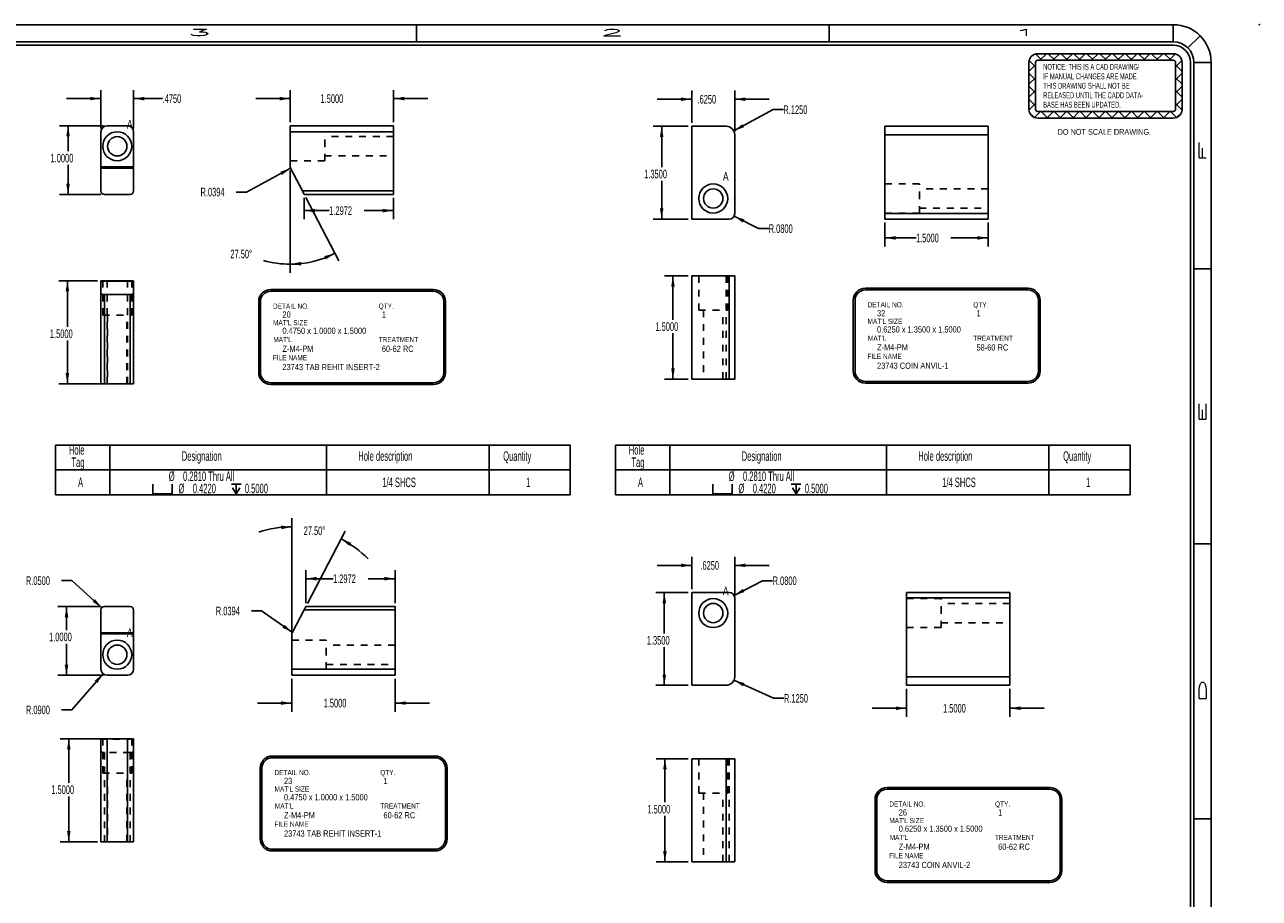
# Model space of a CAD drawing. Header units: inches. Extents: x 1802 to 2468, y -253 to -72.
# Tile 247 of 256: x 2123 to 2141, y -197 to -185. Entities that reach past the tile are written whole.
import ezdxf

# ---------------------------------------------------------------- set-up
doc = ezdxf.new("R2010")
doc.units = ezdxf.units.IN
doc.header["$LTSCALE"] = 0.5
doc.header["$MEASUREMENT"] = 0
doc.linetypes.add('HIDDEN', pattern=[0.225, 0.15, -0.075])
for name, color, linetype in [('DSS-M-S', 53, 'Continuous'), ('SID-M-D', 42, 'Continuous'), ('SID-M-H', 4, 'HIDDEN'), ('SID-M-M', 233, 'Continuous'), ('SID-M-S', 105, 'Continuous')]:
    doc.layers.add(name, color=color, linetype=linetype)
doc.styles.add('R', font='ROMAND.SHX')
doc.styles.add('SLDTEXTSTYLE0', font='TXT', dxfattribs={"width": 0.595745})
doc.styles.add('SLDTEXTSTYLE1', font='TXT', dxfattribs={"width": 0.744681})

# ---------------------------------------------------------------- blocks, each defined once
blk = doc.blocks.new('SW_SYMBOL_HOLE_SPOT')
at = {"layer": 'SID-M-D', "color": 0}
for p, q in [((0, 34.4), (0, 3)), ((0, 3), (63, 3)), ((63, 3), (63, 34.4))]:
    blk.add_line(p, q, dxfattribs=at)
blk = doc.blocks.new('SW_SYMBOL_HOLE_DEPTH')
at = {"layer": 'SID-M-D', "color": 0}
for p, q in [((0, 34.4), (31.5, 34.4)), ((3.9, 21.9), (15.7, 3)), ((15.7, 34.4), (15.7, 3)), ((27.6, 21.9), (15.7, 3))]:
    blk.add_line(p, q, dxfattribs=at)
blk = doc.blocks.new('SW_NOTE_0')
at = {"layer": 'DSS-M-S', "color": 0, "insert": (0, 0.11), "char_height": 0.08504, "attachment_point": 1, "style": 'SLDTEXTSTYLE0'}
blk.add_mtext('RELEASED UNTIL THE CADD DATA-', dxfattribs=at)
blk = doc.blocks.new('SW_NOTE_0_1')
at = {"layer": 'DSS-M-S', "color": 0, "insert": (0, 0.11), "char_height": 0.08504, "attachment_point": 1, "style": 'SLDTEXTSTYLE0'}
blk.add_mtext('BASE HAS BEEN UPDATED.', dxfattribs=at)
blk = doc.blocks.new('SW_NOTE_0_2')
at = {"layer": 'DSS-M-S', "color": 0, "insert": (0.872, 0.11), "char_height": 0.08504, "attachment_point": 2, "style": 'SLDTEXTSTYLE1'}
blk.add_mtext('DO NOT SCALE DRAWING.', dxfattribs=at)
blk = doc.blocks.new('SW_NOTE_0_3')
at = {"layer": 'DSS-M-S', "color": 0, "insert": (0, 0.11), "char_height": 0.08504, "attachment_point": 1, "style": 'SLDTEXTSTYLE0'}
blk.add_mtext('THIS DRAWING SHALL NOT BE', dxfattribs=at)
blk = doc.blocks.new('SW_NOTE_0_4')
at = {"layer": 'DSS-M-S', "color": 0, "insert": (0, 0.11), "char_height": 0.08504, "attachment_point": 1, "style": 'SLDTEXTSTYLE0'}
blk.add_mtext('IF MANUAL CHANGES ARE MADE.', dxfattribs=at)
blk = doc.blocks.new('SW_NOTE_0_5')
at = {"layer": 'DSS-M-S', "color": 0, "insert": (0, 0.11), "char_height": 0.08504, "attachment_point": 1, "style": 'SLDTEXTSTYLE0'}
blk.add_mtext('NOTICE: THIS IS A CAD DRAWING!', dxfattribs=at)
blk = doc.blocks.new('DMBLK256')
at = {"layer": 'DSS-M-S', "color": 8}
for p, q in [((-1.077, -0.303), (-1.077, 0.377)), ((-0.981, 0.312), (-1.074, 0.405)), ((-0.89, 0.409), (-0.982, 0.501)), ((-0.981, -0.303), (-0.981, 0.377)), ((-0.949, 0.505), (1.022, 0.505)), ((-0.949, 0.409), (1.022, 0.409)), ((-0.916, 0.409), (-0.82, 0.505)), ((-0.702, 0.409), (-0.798, 0.505)), ((-0.728, 0.409), (-0.633, 0.505)), ((-0.514, 0.409), (-0.61, 0.505)), ((-0.54, 0.409), (-0.445, 0.505)), ((-0.327, 0.409), (-0.422, 0.505)), ((-0.352, 0.409), (-0.257, 0.505)), ((-0.139, 0.409), (-0.234, 0.505)), ((-0.165, 0.409), (-0.069, 0.505)), ((0.049, 0.409), (-0.046, 0.505)), ((0.023, 0.409), (0.119, 0.505)), ((0.237, 0.409), (0.142, 0.505)), ((0.211, 0.409), (0.307, 0.505)), ((0.425, 0.409), (0.329, 0.505)), ((0.399, 0.409), (0.495, 0.505)), ((0.613, 0.409), (0.517, 0.505)), ((0.587, 0.409), (0.683, 0.505)), ((0.801, 0.409), (0.705, 0.505)), ((0.775, 0.409), (0.871, 0.505)), ((0.989, 0.409), (0.893, 0.505)), ((0.963, 0.409), (1.054, 0.501)), ((1.054, 0.312), (1.147, 0.405)), ((1.054, 0.377), (1.054, -0.303)), ((1.15, 0.377), (1.15, -0.303)), ((-1.077, 0.248), (-0.981, 0.344)), ((-0.981, 0.124), (-1.077, 0.22)), ((1.15, 0.248), (1.054, 0.344)), ((1.054, 0.124), (1.15, 0.22)), ((-1.077, 0.06), (-0.981, 0.156)), ((-0.981, -0.064), (-1.077, 0.032)), ((1.15, 0.06), (1.054, 0.156)), ((1.054, -0.064), (1.15, 0.032)), ((-1.077, -0.128), (-0.981, -0.032)), ((-0.981, -0.251), (-1.077, -0.156)), ((1.15, -0.128), (1.054, -0.032)), ((1.054, -0.251), (1.15, -0.156)), ((-1.076, -0.315), (-0.981, -0.22)), ((-1.001, -0.42), (-1.066, -0.355)), ((-0.995, -0.422), (-0.908, -0.335)), ((1.022, -0.335), (-0.949, -0.335)), ((-0.802, -0.431), (-0.898, -0.335)), ((-0.816, -0.431), (-0.721, -0.335)), ((-0.614, -0.431), (-0.71, -0.335)), ((-0.628, -0.431), (-0.533, -0.335)), ((-0.426, -0.431), (-0.522, -0.335)), ((-0.44, -0.431), (-0.345, -0.335)), ((-0.239, -0.431), (-0.334, -0.335)), ((-0.252, -0.431), (-0.157, -0.335)), ((-0.051, -0.431), (-0.146, -0.335)), ((-0.065, -0.431), (0.031, -0.335)), ((0.137, -0.431), (0.042, -0.335)), ((0.123, -0.431), (0.219, -0.335)), ((0.325, -0.431), (0.23, -0.335)), ((0.311, -0.431), (0.407, -0.335)), ((0.513, -0.431), (0.417, -0.335)), ((0.499, -0.431), (0.595, -0.335)), ((0.701, -0.431), (0.605, -0.335)), ((0.687, -0.431), (0.783, -0.335)), ((0.889, -0.431), (0.793, -0.335)), ((0.875, -0.431), (0.971, -0.335)), ((1.068, -0.422), (0.981, -0.335)), ((1.149, -0.315), (1.054, -0.22)), ((1.074, -0.42), (1.139, -0.355)), ((1.022, -0.431), (-0.949, -0.431))]:
    blk.add_line(p, q, dxfattribs=at)
for centre, radius, start, end in [((-0.949, 0.377), 0.128, 90, 180), ((-0.949, 0.377), 0.0319, 90, 180), ((1.022, 0.377), 0.128, 0, 90), ((1.022, 0.377), 0.0319, 0, 90), ((-0.949, -0.303), 0.128, 180, 270), ((-0.949, -0.303), 0.0319, 180, 270), ((1.022, -0.303), 0.0319, 270, 0), ((1.022, -0.303), 0.128, 270, 0)]:
    blk.add_arc(centre, radius, start, end, dxfattribs=at)
at = {"layer": 'DSS-M-S', "color": 154}
for name, p in [('SW_NOTE_0_5', (-0.87, 0.246)), ('SW_NOTE_0_4', (-0.87, 0.108)), ('SW_NOTE_0_3', (-0.87, -0.029)), ('SW_NOTE_0', (-0.87, -0.167)), ('SW_NOTE_0_1', (-0.87, -0.305)), ('SW_NOTE_0_2', (-0.852, -0.7))]:
    blk.add_blockref(name, p, dxfattribs=at)
blk = doc.blocks.new('*U9')
at = {"layer": 'SID-M-D'}
blk.add_point((1.25, 22.55), dxfattribs=at)
at = {"layer": 'SID-M-S'}
for p, q in [((0, 22.55), (-34, 22.55)), ((-11, 22.55), (-11, 22.3)), ((-5, 22.55), (-5, 22.3)), ((0, 22.3), (0, 22.55)), ((0, 22.3), (-34, 22.3)), ((0.212, 22.212), (0.389, 22.389)), ((0, 22.25), (-34, 22.25)), ((0.25, 0), (0.25, 22)), ((0.3, 0), (0.3, 22)), ((0.3, 22), (0.55, 22)), ((0.55, 0), (0.55, 22)), ((0.3, 19), (0.55, 19)), ((0.3, 15), (0.55, 15)), ((0.3, 11), (0.55, 11))]:
    blk.add_line(p, q, dxfattribs=at)
for radius, start in [(0.55, 360), (0.3, 360), (0.25, 0)]:
    blk.add_arc((0, 22), radius, start, 90, dxfattribs=at)
blk.add_blockref('DMBLK256', (-1.022, 21.623), dxfattribs=at)
at = {"layer": 'SID-M-D', "style": 'R', "width": 4}
for s, p in [('3', (-14.327, 22.386)), ('2', (-8.327, 22.386)), ('1', (-2.327, 22.386))]:
    blk.add_text(s, height=0.1, dxfattribs=at).set_placement(p)
for s, p in [('F', (0.476, 20.547)), ('E', (0.476, 16.743)), ('D', (0.476, 12.681))]:
    blk.add_text(s, height=0.1, rotation=90, dxfattribs=at).set_placement(p)

msp = doc.modelspace()

# ---------------------------------------------------------------- linework, layer by layer
at = {"layer": 'SID-M-D'}
for p, q in [((2124.35956, -186.05562), (2124.35956, -185.49692)), ((2124.83456, -186.05562), (2124.83456, -185.49692)), ((2127.11269, -185.96562), (2127.11269, -185.49692)), ((2128.61269, -185.96562), (2128.61269, -185.49692)), ((2132.94749, -185.97477), (2132.94749, -185.50607)), ((2133.57249, -186.09977), (2133.57249, -185.50607)), ((2124.35956, -185.62192), (2123.85956, -185.62192)), ((2124.83456, -185.62192), (2125.25667, -185.62192)), ((2127.11269, -185.62192), (2126.61269, -185.62192)), ((2128.61269, -185.62192), (2129.11269, -185.62192)), ((2132.94749, -185.63107), (2132.44749, -185.63107)), ((2133.57249, -185.63107), (2134.07249, -185.63107)), ((2133.55756, -186.09053), (2134.12935, -185.78276)), ((2134.12935, -185.78276), (2134.27935, -185.78276)), ((2124.39956, -186.01562), (2123.75678, -186.01562)), ((2123.88178, -186.01562), (2123.88178, -186.38783)), ((2132.89749, -186.02477), (2132.38549, -186.02477)), ((2132.51049, -186.02477), (2132.51049, -186.61929)), ((2123.88178, -187.01562), (2123.88178, -186.58627)), ((2127.11739, -186.63506), (2126.47449, -186.98094)), ((2127.11269, -186.66641), (2127.11269, -188.15591)), ((2126.47449, -186.98094), (2126.32449, -186.98094)), ((2132.51049, -187.37477), (2132.51049, -186.81773)), ((2124.35956, -187.01562), (2123.75678, -187.01562)), ((2127.3155, -187.06562), (2127.3155, -187.37553)), ((2127.33859, -187.05997), (2127.81911, -187.98305)), ((2128.61269, -187.06562), (2128.61269, -187.37553)), ((2127.3155, -187.25053), (2127.67837, -187.25053)), ((2128.61269, -187.25053), (2128.18635, -187.25053)), ((2133.56363, -187.33137), (2133.91625, -187.51277)), ((2132.89749, -187.37477), (2132.38549, -187.37477)), ((2133.91625, -187.51277), (2134.06625, -187.51277)), ((2135.75585, -187.42477), (2135.75585, -187.77314)), ((2137.25585, -187.42477), (2137.25585, -187.77314)), ((2135.75585, -187.64814), (2136.2075, -187.64814)), ((2137.25585, -187.64814), (2136.71548, -187.64814)), ((2132.89749, -188.20082), (2132.54927, -188.20082)), ((2132.67427, -188.20082), (2132.67427, -188.83738)), ((2124.30956, -188.27056), (2123.74711, -188.27056)), ((2123.87211, -188.27056), (2123.87211, -188.94259)), ((2123.87211, -189.77056), (2123.87211, -189.14103)), ((2132.67427, -189.70082), (2132.67427, -189.03582)), ((2124.35956, -189.77056), (2123.74711, -189.77056)), ((2132.89749, -189.70082), (2132.54927, -189.70082)), ((2127.13553, -193.35867), (2127.13553, -191.7261)), ((2127.36143, -192.9651), (2127.90801, -191.91512)), ((2132.94749, -192.7546), (2132.94749, -192.2859)), ((2133.57249, -192.8346), (2133.57249, -192.2859)), ((2127.33834, -192.95945), (2127.33834, -192.47938)), ((2128.63553, -192.95945), (2128.63553, -192.47938)), ((2132.94749, -192.4109), (2132.44749, -192.4109)), ((2133.57249, -192.4109), (2134.07249, -192.4109)), ((2123.93616, -192.63223), (2123.78616, -192.63223)), ((2124.37244, -193.02595), (2123.93616, -192.63223)), ((2127.33834, -192.60438), (2127.73394, -192.60438)), ((2128.63553, -192.60438), (2128.24193, -192.60438)), ((2133.56341, -192.84758), (2133.97376, -192.6334)), ((2133.97376, -192.6334), (2134.12376, -192.6334)), ((2132.89749, -192.8046), (2132.42395, -192.8046)), ((2132.54895, -192.8046), (2132.54895, -193.40192)), ((2124.35956, -193.00945), (2123.73469, -193.00945)), ((2123.85969, -193.00945), (2123.85969, -193.35175)), ((2126.69605, -193.07366), (2126.54605, -193.07366)), ((2127.14265, -193.3861), (2126.69605, -193.07366)), ((2123.85969, -194.00945), (2123.85969, -193.55019)), ((2132.54895, -194.1546), (2132.54895, -193.60036)), ((2124.39062, -193.98747), (2123.93616, -194.51199)), ((2124.39956, -194.00945), (2123.73469, -194.00945)), ((2127.13553, -194.05945), (2127.13553, -194.53831)), ((2128.63553, -194.05945), (2128.63553, -194.53831)), ((2132.89749, -194.1546), (2132.42395, -194.1546)), ((2133.56127, -194.08136), (2134.13796, -194.34371)), ((2134.13796, -194.34371), (2134.28796, -194.34371)), ((2136.07127, -194.2046), (2136.07127, -194.61362)), ((2137.57127, -194.2046), (2137.57127, -194.61362)), ((2123.93616, -194.51199), (2123.78616, -194.51199)), ((2127.13553, -194.41331), (2126.63553, -194.41331)), ((2128.63553, -194.41331), (2129.13553, -194.41331)), ((2136.07127, -194.48862), (2135.57127, -194.48862)), ((2137.57127, -194.48862), (2138.07127, -194.48862)), ((2124.39956, -194.93139), (2123.76788, -194.93139)), ((2123.89288, -194.93139), (2123.89288, -195.57307)), ((2132.89749, -195.22262), (2132.43293, -195.22262)), ((2132.55793, -195.22262), (2132.55793, -195.85692)), ((2123.89288, -196.43139), (2123.89288, -195.77151)), ((2132.55793, -196.72262), (2132.55793, -196.05536)), ((2124.30956, -196.43139), (2123.76788, -196.43139)), ((2132.89749, -196.72262), (2132.43293, -196.72262))]:
    msp.add_line(p, q, dxfattribs=at)
at = {"layer": 'SID-M-D', "color": 0}
for p, q in [((2123.70175, -190.66138), (2123.70175, -191.0201)), ((2123.70175, -190.66138), (2124.48916, -190.66138)), ((2124.48916, -190.66138), (2124.48916, -191.0201)), ((2124.48916, -190.66138), (2127.63876, -190.66138)), ((2127.63876, -190.66138), (2127.63876, -191.0201)), ((2127.63876, -190.66138), (2130.00097, -190.66138)), ((2130.00097, -190.66138), (2130.00097, -191.0201)), ((2130.00097, -190.66138), (2131.18207, -190.66138)), ((2131.18207, -190.66138), (2131.18207, -191.0201)), ((2131.84072, -190.66138), (2131.84072, -191.0201)), ((2131.84072, -190.66138), (2132.62812, -190.66138)), ((2132.62812, -190.66138), (2132.62812, -191.0201)), ((2132.62812, -190.66138), (2135.77773, -190.66138)), ((2135.77773, -190.66138), (2135.77773, -191.0201)), ((2135.77773, -190.66138), (2138.13993, -190.66138)), ((2138.13993, -190.66138), (2138.13993, -191.0201)), ((2138.13993, -190.66138), (2139.32103, -190.66138)), ((2139.32103, -190.66138), (2139.32103, -191.0201)), ((2123.70175, -191.0201), (2124.48916, -191.0201)), ((2123.70175, -191.0201), (2123.70175, -191.38465)), ((2124.48916, -191.0201), (2127.63876, -191.0201)), ((2124.48916, -191.0201), (2124.48916, -191.38465)), ((2127.63876, -191.0201), (2130.00097, -191.0201)), ((2127.63876, -191.0201), (2127.63876, -191.38465)), ((2130.00097, -191.0201), (2131.18207, -191.0201)), ((2130.00097, -191.0201), (2130.00097, -191.38465)), ((2131.18207, -191.0201), (2131.18207, -191.38465)), ((2131.84072, -191.0201), (2132.62812, -191.0201)), ((2131.84072, -191.0201), (2131.84072, -191.38465)), ((2132.62812, -191.0201), (2135.77773, -191.0201)), ((2132.62812, -191.0201), (2132.62812, -191.38465)), ((2135.77773, -191.0201), (2138.13993, -191.0201)), ((2135.77773, -191.0201), (2135.77773, -191.38465)), ((2138.13993, -191.0201), (2139.32103, -191.0201)), ((2138.13993, -191.0201), (2138.13993, -191.38465)), ((2139.32103, -191.0201), (2139.32103, -191.38465)), ((2123.70175, -191.38465), (2124.48916, -191.38465)), ((2124.48916, -191.38465), (2127.63876, -191.38465)), ((2127.63876, -191.38465), (2130.00097, -191.38465)), ((2130.00097, -191.38465), (2131.18207, -191.38465)), ((2131.84072, -191.38465), (2132.62812, -191.38465)), ((2132.62812, -191.38465), (2135.77773, -191.38465)), ((2135.77773, -191.38465), (2138.13993, -191.38465)), ((2138.13993, -191.38465), (2139.32103, -191.38465))]:
    msp.add_line(p, q, dxfattribs=at)
at = {"layer": 'SID-M-D'}
for centre, radius, start, end in [((2127.11269, -186.62604), 1.40487, 270, 297.5), ((2127.11269, -186.62604), 1.40487, 253.934574, 270), ((2127.13553, -193.39903), 1.54794, 90, 108.155371), ((2127.13553, -193.39903), 1.54794, 44.344629, 62.5)]:
    msp.add_arc(centre, radius, start, end, dxfattribs=at)
for points in [[(2124.35956, -185.62192), (2124.20356, -185.59592), (2124.20356, -185.64792)], [(2124.83456, -185.62192), (2124.99056, -185.64792), (2124.99056, -185.59592)], [(2127.11269, -185.62192), (2126.95669, -185.59592), (2126.95669, -185.64792)], [(2128.61269, -185.62192), (2128.76869, -185.64792), (2128.76869, -185.59592)], [(2132.94749, -185.63107), (2132.79149, -185.60507), (2132.79149, -185.65707)], [(2133.57249, -185.63107), (2133.72849, -185.65707), (2133.72849, -185.60507)], [(2123.88178, -186.01562), (2123.85578, -186.17162), (2123.90778, -186.17162)], [(2132.51049, -186.02477), (2132.48449, -186.18077), (2132.53649, -186.18077)], [(2133.55756, -186.09053), (2133.70725, -186.03948), (2133.6826, -185.9937)], [(2127.11739, -186.63506), (2126.9677, -186.68607), (2126.99233, -186.73187)], [(2123.88178, -187.01562), (2123.90778, -186.85962), (2123.85578, -186.85962)], [(2127.3155, -187.25053), (2127.4715, -187.27653), (2127.4715, -187.22453)], [(2128.61269, -187.25053), (2128.45669, -187.22453), (2128.45669, -187.27653)], [(2132.51049, -187.37477), (2132.53649, -187.21877), (2132.48449, -187.21877)], [(2133.56363, -187.33137), (2133.69046, -187.42585), (2133.71424, -187.37961)], [(2135.75585, -187.64814), (2135.91185, -187.67414), (2135.91185, -187.62214)], [(2137.25585, -187.64814), (2137.09985, -187.62214), (2137.09985, -187.67414)], [(2127.76139, -187.87217), (2127.60853, -187.91276), (2127.62996, -187.96014)], [(2127.11269, -188.03091), (2127.26989, -188.04824), (2127.26702, -187.99632)], [(2132.67427, -188.20082), (2132.64827, -188.35682), (2132.70027, -188.35682)], [(2123.87211, -188.27056), (2123.84611, -188.42656), (2123.89811, -188.42656)], [(2123.87211, -189.77056), (2123.89811, -189.61456), (2123.84611, -189.61456)], [(2132.67427, -189.70082), (2132.70027, -189.54482), (2132.64827, -189.54482)], [(2127.13553, -191.8511), (2126.97843, -191.83296), (2126.98104, -191.88489)], [(2127.85029, -192.026), (2127.97173, -192.12732), (2127.99802, -192.08245)], [(2132.94749, -192.4109), (2132.79149, -192.3849), (2132.79149, -192.4369)], [(2133.57249, -192.4109), (2133.72849, -192.4369), (2133.72849, -192.3849)], [(2127.33834, -192.60438), (2127.49434, -192.63038), (2127.49434, -192.57838)], [(2128.63553, -192.60438), (2128.47953, -192.57838), (2128.47953, -192.63038)], [(2124.37244, -193.02595), (2124.27404, -192.90213), (2124.23921, -192.94074)], [(2132.54895, -192.8046), (2132.52295, -192.9606), (2132.57495, -192.9606)], [(2133.56341, -192.84758), (2133.71374, -192.79845), (2133.68968, -192.75235)], [(2123.85969, -193.00945), (2123.83369, -193.16545), (2123.88569, -193.16545)], [(2127.14265, -193.3861), (2127.02973, -193.27537), (2126.99992, -193.31798)], [(2123.85969, -194.00945), (2123.88569, -193.85345), (2123.83369, -193.85345)], [(2124.39062, -193.98747), (2124.26882, -194.08834), (2124.30812, -194.1224)], [(2132.54895, -194.1546), (2132.57495, -193.9986), (2132.52295, -193.9986)], [(2133.56127, -194.08136), (2133.6925, -194.16962), (2133.71403, -194.12229)], [(2127.13553, -194.41331), (2126.97953, -194.38731), (2126.97953, -194.43931)], [(2128.63553, -194.41331), (2128.79153, -194.43931), (2128.79153, -194.38731)], [(2136.07127, -194.48862), (2135.91527, -194.46262), (2135.91527, -194.51462)], [(2137.57127, -194.48862), (2137.72727, -194.51462), (2137.72727, -194.46262)], [(2123.89288, -194.93139), (2123.86688, -195.08739), (2123.91888, -195.08739)], [(2132.55793, -195.22262), (2132.53193, -195.37862), (2132.58393, -195.37862)], [(2123.89288, -196.43139), (2123.91888, -196.27539), (2123.86688, -196.27539)], [(2132.55793, -196.72262), (2132.58393, -196.56662), (2132.53193, -196.56662)]]:
    msp.add_solid(points, dxfattribs=at)
at = {"layer": 'SID-M-H'}
for p, q in [((2127.61269, -186.10462), (2127.11269, -186.10462)), ((2127.11269, -186.10562), (2128.61269, -186.10562)), ((2127.61269, -186.31562), (2127.61269, -186.10462)), ((2128.61269, -186.17512), (2127.61269, -186.17512)), ((2127.61269, -186.52662), (2127.61269, -186.31562)), ((2127.61269, -186.45612), (2128.61269, -186.45612)), ((2127.11269, -186.52662), (2127.61269, -186.52662)), ((2127.28947, -186.96562), (2128.61269, -186.96562)), ((2136.25585, -186.86377), (2135.75585, -186.86377)), ((2136.25585, -187.07477), (2136.25585, -186.86377)), ((2137.25585, -186.93427), (2136.25585, -186.93427)), ((2136.25585, -187.28577), (2136.25585, -187.07477)), ((2135.75585, -187.28577), (2136.25585, -187.28577)), ((2136.25585, -187.21527), (2137.25585, -187.21527)), ((2133.04899, -188.20082), (2133.04899, -188.70082)), ((2133.44749, -188.20082), (2133.44749, -189.70082)), ((2133.47099, -188.70082), (2133.47099, -188.20082)), ((2124.38606, -188.27056), (2124.38606, -188.77056)), ((2124.44956, -188.27056), (2124.44956, -189.77056)), ((2124.74456, -188.27056), (2124.74456, -189.77056)), ((2124.80806, -188.77056), (2124.80806, -188.27056)), ((2124.38606, -188.77056), (2124.80806, -188.77056)), ((2124.45656, -188.77056), (2124.45656, -189.77056)), ((2124.73756, -189.77056), (2124.73756, -188.77056)), ((2133.04899, -188.70082), (2133.47099, -188.70082)), ((2133.11949, -188.70082), (2133.11949, -189.70082)), ((2133.40049, -189.70082), (2133.40049, -188.70082)), ((2136.57127, -192.8936), (2136.07127, -192.8936)), ((2136.57127, -193.1046), (2136.57127, -192.8936)), ((2127.31231, -193.05945), (2128.63553, -193.05945)), ((2137.57127, -192.9641), (2136.57127, -192.9641)), ((2136.57127, -193.3156), (2136.57127, -193.1046)), ((2136.57127, -193.2451), (2137.57127, -193.2451)), ((2136.07127, -193.3156), (2136.57127, -193.3156)), ((2127.63553, -193.49845), (2127.13553, -193.49845)), ((2127.63553, -193.70945), (2127.63553, -193.49845)), ((2128.63553, -193.56895), (2127.63553, -193.56895)), ((2127.63553, -193.92045), (2127.63553, -193.70945)), ((2127.13553, -193.91945), (2128.63553, -193.91945)), ((2127.13553, -193.92045), (2127.63553, -193.92045)), ((2127.63553, -193.84995), (2128.63553, -193.84995)), ((2124.83456, -194.93584), (2124.35956, -194.93584)), ((2124.38606, -194.93139), (2124.38606, -195.43139)), ((2124.80806, -195.43139), (2124.80806, -194.93139)), ((2124.40956, -195.13419), (2124.40956, -196.43139)), ((2124.78456, -195.13419), (2124.40956, -195.13419)), ((2124.78456, -195.13419), (2124.78456, -196.43139)), ((2133.04899, -195.22262), (2133.04899, -195.72262)), ((2133.47099, -195.72262), (2133.47099, -195.22262)), ((2133.49249, -195.22262), (2133.49249, -196.72262)), ((2124.38606, -195.43139), (2124.80806, -195.43139)), ((2124.45656, -195.43139), (2124.45656, -196.43139)), ((2124.73756, -196.43139), (2124.73756, -195.43139)), ((2133.04899, -195.72262), (2133.47099, -195.72262)), ((2133.11949, -195.72262), (2133.11949, -196.72262)), ((2133.40049, -196.72262), (2133.40049, -195.72262))]:
    msp.add_line(p, q, dxfattribs=at)
for centre, start_param, end_param in [((2124.40956, -195.10816), 3.14159265, 4.71238898), ((2124.78456, -195.10816), 4.71238898, 6.28318531)]:
    msp.add_ellipse(centre, major_axis=(0.05, 0), ratio=0.52056705, start_param=start_param, end_param=end_param, dxfattribs=at)
at = {"layer": 'SID-M-M'}
for p, q in [((2126.82824, -188.39986), (2129.19422, -188.39986)), ((2126.82824, -188.42486), (2129.19422, -188.42486)), ((2135.47139, -188.38032), (2137.83737, -188.38032)), ((2135.47139, -188.40532), (2137.83737, -188.40532)), ((2126.65324, -188.57486), (2126.65324, -189.60538)), ((2126.67824, -188.57486), (2126.67824, -189.60538)), ((2129.34422, -188.57486), (2129.34422, -189.60538)), ((2129.36922, -188.57486), (2129.36922, -189.60538)), ((2135.29639, -188.55532), (2135.29639, -189.58584)), ((2135.32139, -188.55532), (2135.32139, -189.58584)), ((2137.98737, -188.55532), (2137.98737, -189.58584)), ((2138.01237, -188.55532), (2138.01237, -189.58584)), ((2126.82824, -189.75538), (2129.19422, -189.75538)), ((2126.82824, -189.78038), (2129.19422, -189.78038)), ((2135.47139, -189.73584), (2137.83737, -189.73584)), ((2135.47139, -189.76084), (2137.83737, -189.76084)), ((2126.85108, -195.1837), (2129.21706, -195.1837)), ((2126.85108, -195.2087), (2129.21706, -195.2087)), ((2126.67608, -195.3587), (2126.67608, -196.38922)), ((2126.70108, -195.3587), (2126.70108, -196.38922)), ((2129.36706, -195.3587), (2129.36706, -196.38922)), ((2129.39206, -195.3587), (2129.39206, -196.38922)), ((2135.78681, -195.64145), (2138.1528, -195.64145)), ((2135.78681, -195.66645), (2138.1528, -195.66645)), ((2135.61181, -195.81645), (2135.61181, -196.84697)), ((2135.63681, -195.81645), (2135.63681, -196.84697)), ((2138.3028, -195.81645), (2138.3028, -196.84697)), ((2138.3278, -195.81645), (2138.3278, -196.84697)), ((2126.85108, -196.53922), (2129.21706, -196.53922)), ((2126.85108, -196.56422), (2129.21706, -196.56422)), ((2135.78681, -196.99697), (2138.1528, -196.99697)), ((2135.78681, -197.02197), (2138.1528, -197.02197))]:
    msp.add_line(p, q, dxfattribs=at)
for centre, radius, start, end in [((2126.82824, -188.57486), 0.175, 90, 180), ((2126.82824, -188.57486), 0.15, 90, 180), ((2129.19422, -188.57486), 0.175, 0, 90), ((2129.19422, -188.57486), 0.15, 0, 90), ((2135.47139, -188.55532), 0.175, 90, 180), ((2135.47139, -188.55532), 0.15, 90, 180), ((2137.83737, -188.55532), 0.175, 0, 90), ((2137.83737, -188.55532), 0.15, 0, 90), ((2126.82824, -189.60538), 0.175, 180, 270), ((2126.82824, -189.60538), 0.15, 180, 270), ((2129.19422, -189.60538), 0.15, 270, 0), ((2129.19422, -189.60538), 0.175, 270, 0), ((2135.47139, -189.58584), 0.175, 180, 270), ((2135.47139, -189.58584), 0.15, 180, 270), ((2137.83737, -189.58584), 0.15, 270, 0), ((2137.83737, -189.58584), 0.175, 270, 0), ((2126.85108, -195.3587), 0.175, 90, 180), ((2126.85108, -195.3587), 0.15, 90, 180), ((2129.21706, -195.3587), 0.175, 0, 90), ((2129.21706, -195.3587), 0.15, 0, 90), ((2135.78681, -195.81645), 0.175, 90, 180), ((2135.78681, -195.81645), 0.15, 90, 180), ((2138.1528, -195.81645), 0.175, 0, 90), ((2138.1528, -195.81645), 0.15, 0, 90), ((2126.85108, -196.38922), 0.175, 180, 270), ((2126.85108, -196.38922), 0.15, 180, 270), ((2129.21706, -196.38922), 0.15, 270, 0), ((2129.21706, -196.38922), 0.175, 270, 0), ((2135.78681, -196.84697), 0.175, 180, 270), ((2135.78681, -196.84697), 0.15, 180, 270), ((2138.1528, -196.84697), 0.15, 270, 0), ((2138.1528, -196.84697), 0.175, 270, 0)]:
    msp.add_arc(centre, radius, start, end, dxfattribs=at)
at = {"layer": 'SID-M-S'}
for p, q in [((2124.74456, -186.01562), (2124.44956, -186.01562)), ((2127.11269, -186.10562), (2127.11269, -186.01562)), ((2127.11269, -186.01562), (2128.61269, -186.01562)), ((2128.61269, -186.10562), (2128.61269, -186.01562)), ((2133.44749, -186.02477), (2132.94749, -186.02477)), ((2132.94749, -186.02477), (2132.94749, -187.37477)), ((2135.75585, -186.14977), (2135.75585, -186.02477)), ((2135.75585, -186.02477), (2137.25585, -186.02477)), ((2137.25585, -186.14977), (2137.25585, -186.02477)), ((2124.35956, -186.10562), (2124.35956, -186.61641)), ((2124.83456, -186.61641), (2124.83456, -186.10562)), ((2127.11269, -186.10562), (2128.61269, -186.10562)), ((2127.11269, -186.61641), (2127.11269, -186.10562)), ((2128.61269, -186.96562), (2128.61269, -186.10562)), ((2133.57249, -187.29477), (2133.57249, -186.14977)), ((2135.75585, -187.29477), (2135.75585, -186.14977)), ((2135.75585, -186.14977), (2137.25585, -186.14977)), ((2137.25585, -187.29477), (2137.25585, -186.14977)), ((2124.83456, -186.61641), (2124.35956, -186.61641)), ((2124.35956, -186.61641), (2124.35956, -186.63458)), ((2124.83456, -186.63458), (2124.35956, -186.63458)), ((2124.35956, -186.63458), (2124.35956, -186.96562)), ((2124.83456, -186.61641), (2124.83456, -186.63458)), ((2124.83456, -186.63458), (2124.83456, -186.96562)), ((2127.11714, -186.63458), (2127.28947, -186.96562)), ((2127.28947, -186.96562), (2127.3155, -187.01562)), ((2127.28947, -186.96562), (2128.61269, -186.96562)), ((2128.61269, -187.01562), (2128.61269, -186.96562)), ((2124.78456, -187.01562), (2124.40956, -187.01562)), ((2127.3155, -187.01562), (2128.61269, -187.01562)), ((2135.75585, -187.37477), (2135.75585, -187.29477)), ((2135.75585, -187.29477), (2137.25585, -187.29477)), ((2137.25585, -187.37477), (2137.25585, -187.29477)), ((2132.94749, -187.37477), (2133.49249, -187.37477)), ((2135.75585, -187.37477), (2137.25585, -187.37477)), ((2132.94749, -188.20082), (2133.49249, -188.20082)), ((2132.94749, -188.20082), (2132.94749, -189.70082)), ((2133.49249, -188.20082), (2133.49249, -189.70082)), ((2133.49249, -188.20082), (2133.57249, -188.20082)), ((2133.57249, -188.20082), (2133.57249, -189.70082)), ((2124.83456, -188.27056), (2124.35956, -188.27056)), ((2124.35956, -188.27056), (2124.35956, -188.275)), ((2124.35956, -188.275), (2124.35956, -188.44733)), ((2124.83456, -188.275), (2124.35956, -188.275)), ((2124.83456, -188.27056), (2124.83456, -188.275)), ((2124.83456, -188.275), (2124.83456, -188.44733)), ((2124.35956, -188.44733), (2124.35956, -189.77056)), ((2124.40956, -188.47336), (2124.40956, -189.77056)), ((2124.78456, -188.47336), (2124.40956, -188.47336)), ((2124.78456, -188.47336), (2124.78456, -189.77056)), ((2124.83456, -188.44733), (2124.83456, -189.77056)), ((2124.35956, -189.77056), (2124.40956, -189.77056)), ((2124.40956, -189.77056), (2124.78456, -189.77056)), ((2124.78456, -189.77056), (2124.83456, -189.77056)), ((2132.94749, -189.70082), (2133.49249, -189.70082)), ((2133.49249, -189.70082), (2133.57249, -189.70082)), ((2133.49249, -192.8046), (2132.94749, -192.8046)), ((2132.94749, -192.8046), (2132.94749, -194.1546)), ((2133.57249, -194.0296), (2133.57249, -192.8846)), ((2136.07127, -192.8846), (2136.07127, -192.8046)), ((2136.07127, -192.8046), (2137.57127, -192.8046)), ((2136.07127, -194.0296), (2136.07127, -192.8846)), ((2136.07127, -192.8846), (2137.57127, -192.8846)), ((2137.57127, -192.8846), (2137.57127, -192.8046)), ((2137.57127, -194.0296), (2137.57127, -192.8846)), ((2124.35956, -193.05945), (2124.35956, -193.39049)), ((2124.78456, -193.00945), (2124.40956, -193.00945)), ((2124.83456, -193.05945), (2124.83456, -193.39049)), ((2127.31231, -193.05945), (2127.13998, -193.39049)), ((2127.33834, -193.00945), (2127.31231, -193.05945)), ((2127.31231, -193.05945), (2128.63553, -193.05945)), ((2127.33834, -193.00945), (2128.63553, -193.00945)), ((2128.63553, -193.05945), (2128.63553, -193.00945)), ((2128.63553, -193.91945), (2128.63553, -193.05945)), ((2124.83456, -193.39049), (2124.35956, -193.39049)), ((2124.35956, -193.39049), (2124.35956, -193.40867)), ((2124.35956, -193.40867), (2124.35956, -193.91945)), ((2124.83456, -193.40867), (2124.35956, -193.40867)), ((2124.83456, -193.39049), (2124.83456, -193.40867)), ((2124.83456, -193.91945), (2124.83456, -193.40867)), ((2127.13553, -193.91945), (2127.13553, -193.40867)), ((2127.13553, -193.91945), (2128.63553, -193.91945)), ((2127.13553, -194.00945), (2127.13553, -193.91945)), ((2128.63553, -194.00945), (2128.63553, -193.91945)), ((2124.44956, -194.00945), (2124.74456, -194.00945)), ((2127.13553, -194.00945), (2128.63553, -194.00945)), ((2132.94749, -194.1546), (2133.44749, -194.1546)), ((2136.07127, -194.1546), (2136.07127, -194.0296)), ((2136.07127, -194.0296), (2137.57127, -194.0296)), ((2136.07127, -194.1546), (2137.57127, -194.1546)), ((2137.57127, -194.1546), (2137.57127, -194.0296)), ((2124.35956, -194.93139), (2124.35956, -196.43139)), ((2124.35956, -194.93139), (2124.44956, -194.93139)), ((2124.44956, -194.93139), (2124.44956, -196.43139)), ((2124.44956, -194.93139), (2124.74456, -194.93139)), ((2124.74456, -194.93139), (2124.74456, -196.43139)), ((2124.74456, -194.93139), (2124.83456, -194.93139)), ((2124.83456, -194.93139), (2124.83456, -196.43139)), ((2132.94749, -195.22262), (2133.44749, -195.22262)), ((2132.94749, -195.22262), (2132.94749, -196.72262)), ((2133.44749, -195.22262), (2133.44749, -196.72262)), ((2133.44749, -195.22262), (2133.57249, -195.22262)), ((2133.57249, -195.22262), (2133.57249, -196.72262)), ((2124.35956, -196.43139), (2124.44956, -196.43139)), ((2124.44956, -196.43139), (2124.74456, -196.43139)), ((2124.74456, -196.43139), (2124.83456, -196.43139)), ((2132.94749, -196.72262), (2133.44749, -196.72262)), ((2133.44749, -196.72262), (2133.57249, -196.72262))]:
    msp.add_line(p, q, dxfattribs=at)
for centre, radius in [((2124.59706, -186.31562), 0.211), ((2124.59706, -186.31562), 0.1405), ((2133.25999, -187.07477), 0.211), ((2133.25999, -187.07477), 0.1405), ((2133.25999, -193.1046), 0.211), ((2133.25999, -193.1046), 0.1405), ((2124.59706, -193.70945), 0.211), ((2124.59706, -193.70945), 0.1405)]:
    msp.add_circle(centre, radius, dxfattribs=at)
for centre, radius, start, end in [((2124.44956, -186.10562), 0.09, 90, 180), ((2124.74456, -186.10562), 0.09, 0, 90), ((2133.44749, -186.14977), 0.125, 0, 90), ((2127.15206, -186.61641), 0.03937, 180, 207.5), ((2124.40956, -186.96562), 0.05, 180, 270), ((2124.78456, -186.96562), 0.05, 270, 0), ((2133.49249, -187.29477), 0.08, 270, 0), ((2133.49249, -192.8846), 0.08, 0, 90), ((2124.40956, -193.05945), 0.05, 90, 180), ((2124.78456, -193.05945), 0.05, 0, 90), ((2127.1749, -193.40867), 0.03937, 152.5, 180), ((2124.44956, -193.91945), 0.09, 180, 270), ((2124.74456, -193.91945), 0.09, 270, 0), ((2133.44749, -194.0296), 0.125, 270, 0)]:
    msp.add_arc(centre, radius, start, end, dxfattribs=at)
for centre, start_param, end_param in [((2124.40956, -188.44733), 3.14159265, 4.71238898), ((2124.78456, -188.44733), 4.71238898, 6.28318531)]:
    msp.add_ellipse(centre, major_axis=(0.05, 0), ratio=0.52056705, start_param=start_param, end_param=end_param, dxfattribs=at)

# ---------------------------------------------------------------- block references
at = {"layer": 'SID-M-D'}
msp.add_blockref('*U9', (2139.94756, -207.09685), dxfattribs=at)
at = {"layer": 'SID-M-D', "color": 0, "xscale": 0.004470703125, "yscale": 0.004470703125, "zscale": 0.004470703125}
for name, p in [('SW_SYMBOL_HOLE_SPOT', (2125.11569, -191.38186)), ('SW_SYMBOL_HOLE_DEPTH', (2126.25536, -191.38186)), ('SW_SYMBOL_HOLE_SPOT', (2133.25466, -191.38186)), ('SW_SYMBOL_HOLE_DEPTH', (2134.39433, -191.38186))]:
    msp.add_blockref(name, p, dxfattribs=at)

# ---------------------------------------------------------------- texts
at = {"layer": 'SID-M-D', "style": 'SLDTEXTSTYLE0', "width": 0.75}
for s, height, p in [('A', 0.125, (2124.73763, -186.05765)), ('A', 0.125, (2133.40056, -186.81679)), ('DETAIL NO.', 0.075, (2126.86111, -188.67765)), ('QTY.', 0.075, (2128.39736, -188.67765)), ('DETAIL NO.', 0.075, (2135.50427, -188.65811)), ('QTY.', 0.075, (2137.04051, -188.65811)), ('20', 0.09, (2126.99806, -188.80693)), ('1', 0.09, (2128.44308, -188.80693)), ('32', 0.09, (2135.64121, -188.78739)), ('1', 0.09, (2137.08624, -188.78739)), ("MAT'L SIZE", 0.075, (2126.86111, -188.91776)), ('0.4750 x 1.0000 x 1.5000', 0.09, (2126.99806, -189.04374)), ("MAT'L SIZE", 0.075, (2135.50427, -188.89822)), ('0.6250 x 1.3500 x 1.5000', 0.09, (2135.64121, -189.0242)), ("MAT'L", 0.075, (2126.86574, -189.16393)), ('TREATMENT', 0.075, (2128.39736, -189.16393)), ("MAT'L", 0.075, (2135.5089, -189.14439)), ('TREATMENT', 0.075, (2137.04051, -189.14439)), ('Z-M4-PM', 0.09, (2126.99806, -189.30497)), ('60-62 RC', 0.09, (2128.44308, -189.30605)), ('Z-M4-PM', 0.09, (2135.64121, -189.28543)), ('58-60 RC', 0.09, (2137.08624, -189.28651)), ('FILE NAME', 0.075, (2126.85982, -189.42806)), ('23743 TAB REHIT INSERT-2', 0.09, (2126.99806, -189.57107)), ('FILE NAME', 0.075, (2135.50297, -189.40852)), ('23743 COIN ANVIL-1', 0.09, (2135.64121, -189.55154)), ('A', 0.125, (2133.40056, -192.84662)), ('A', 0.125, (2124.73763, -193.45147)), ('DETAIL NO.', 0.075, (2126.88395, -195.4615)), ('QTY.', 0.075, (2128.4202, -195.4615)), ('23', 0.09, (2127.0209, -195.59078)), ('1', 0.09, (2128.46592, -195.59078)), ("MAT'L SIZE", 0.075, (2126.88395, -195.7016)), ('0.4750 x 1.0000 x 1.5000', 0.09, (2127.0209, -195.82758)), ("MAT'L", 0.075, (2126.88858, -195.94777)), ('TREATMENT', 0.075, (2128.4202, -195.94777)), ('DETAIL NO.', 0.075, (2135.81969, -195.91924)), ('26', 0.09, (2135.95663, -196.04852)), ('QTY.', 0.075, (2137.35593, -195.91924)), ('1', 0.09, (2137.40166, -196.04852)), ('FILE NAME', 0.075, (2126.88266, -196.2119)), ('Z-M4-PM', 0.09, (2127.0209, -196.08882)), ('60-62 RC', 0.09, (2128.46592, -196.08989)), ("MAT'L SIZE", 0.075, (2135.81969, -196.15935)), ('23743 TAB REHIT INSERT-1', 0.09, (2127.0209, -196.35492)), ("MAT'L", 0.075, (2135.82432, -196.40552)), ('0.6250 x 1.3500 x 1.5000', 0.09, (2135.95663, -196.28533)), ('Z-M4-PM', 0.09, (2135.95663, -196.54656)), ('TREATMENT', 0.075, (2137.35593, -196.40552)), ('60-62 RC', 0.09, (2137.40166, -196.54764)), ('FILE NAME', 0.075, (2135.8184, -196.66965)), ('23743 COIN ANVIL-2', 0.09, (2135.95663, -196.81266))]:
    msp.add_text(s, height=height, dxfattribs=at).set_placement(p)
at = {"layer": 'SID-M-D', "char_height": 0.125, "attachment_point": 1, "style": 'SLDTEXTSTYLE0'}
for s, insert in [('.4750', (2125.25667, -185.56001)), ('1.5000', (2127.55122, -185.56001)), ('.6250', (2133.03159, -185.56915)), ('R.1250', (2134.27935, -185.72084)), ('1.0000', (2123.62779, -186.42513)), ('1.3500', (2132.2565, -186.6566)), ('R.0394', (2125.80765, -186.91903)), ('1.2972', (2127.67837, -187.18862)), ('R.0800', (2134.06625, -187.45085)), ('1.5000', (2136.2075, -187.58623)), ('27.50°', (2126.24163, -187.81985)), ('1.5000', (2132.42027, -188.87468)), ('1.5000', (2123.61812, -188.9799)), ('27.50°', (2127.30695, -191.84517)), ('.6250', (2133.07331, -192.34898)), ('1.2972', (2127.73394, -192.54246)), ('R.0500', (2123.26932, -192.57031)), ('R.0800', (2134.12376, -192.57148)), ('R.0394', (2126.02921, -193.01174)), ('1.0000', (2123.60569, -193.38906)), ('1.3500', (2132.29496, -193.43923)), ('1.5000', (2127.59765, -194.35139)), ('R.1250', (2134.28796, -194.2818)), ('R.0900', (2123.26932, -194.45008)), ('1.5000', (2136.60039, -194.4267)), ('1.5000', (2123.63889, -195.61038)), ('1.5000', (2132.30393, -195.89422))]:
    msp.add_mtext(s, dxfattribs=dict(at, insert=insert))
at = {"layer": 'SID-M-D', "color": 0, "attachment_point": 1, "style": 'SLDTEXTSTYLE0'}
for s, insert, char_height in [('Hole', (2123.89441, -190.66311), 0.137795), ('Designation', (2125.53565, -190.7522), 0.1377953), ('Hole description', (2128.10122, -190.7522), 0.1377953), ('Quantity', (2130.20703, -190.7522), 0.137795), ('Hole', (2132.03337, -190.66311), 0.137795), ('Designation', (2133.67461, -190.7522), 0.1377953), ('Hole description', (2136.24019, -190.7522), 0.1377953), ('Quantity', (2138.34599, -190.7522), 0.137795), ('Tag', (2123.93173, -190.84129), 0.137795), ('Tag', (2132.07069, -190.84129), 0.137795), ('%%c', (2125.34581, -191.04516), 0.137795), ('0.2810 Thru All', (2125.55362, -191.04516), 0.1377953), ('1/4 SHCS', (2128.44973, -191.13425), 0.137795), ('%%c', (2133.48477, -191.04516), 0.137795), ('0.2810 Thru All', (2133.69259, -191.04516), 0.1377953), ('1/4 SHCS', (2136.58869, -191.13425), 0.137795), ('A', (2124.02751, -191.13425), 0.1378), ('%%c', (2125.48757, -191.22334), 0.137795), ('0.4220', (2125.69538, -191.22334), 0.137795), ('0.5000', (2126.45224, -191.22334), 0.137795), ('1', (2130.54061, -191.13425), 0.1378), ('A', (2132.16648, -191.13425), 0.1378), ('%%c', (2133.62653, -191.22334), 0.137795), ('0.4220', (2133.83434, -191.22334), 0.137795), ('0.5000', (2134.5912, -191.22334), 0.137795), ('1', (2138.67957, -191.13425), 0.1378)]:
    msp.add_mtext(s, dxfattribs=dict(at, insert=insert, char_height=char_height))

doc.saveas('drawing.dxf')
